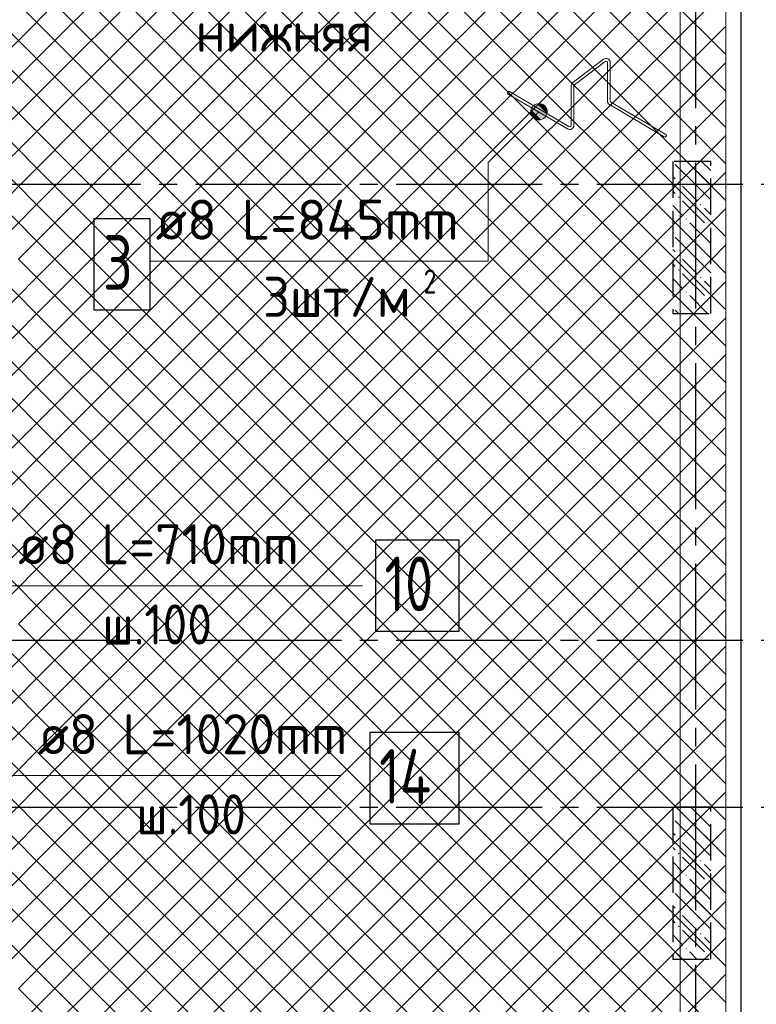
# Model space of a CAD drawing. Header units: millimetres. Extents: x 0 to 50400, y 0 to 39903.
# Tile 13 of 17: x 35620 to 40465, y 19865 to 26345. Entities that reach past the tile are written whole.
import ezdxf

# ---------------------------------------------------------------- set-up
doc = ezdxf.new("R2010")
doc.units = ezdxf.units.MM
doc.linetypes.add('______2', pattern=[324, 240, -84])
doc.linetypes.add('______5', pattern=[1320, 960, -120, 120, -120])
for name, color, linetype, lineweight in [('Standard', 7, 'Continuous', 25), ('ЖБ Перекрытие верхний уровень_1', 7, 'Continuous', 35), ('ЖБ Пилон', 7, 'Continuous', 35), ('Общий02', 7, 'Continuous', 18), ('Позиционная метка номер позиции', 7, 'Continuous', 13)]:
    doc.layers.add(name, color=color, linetype=linetype, lineweight=lineweight)
doc.layers.add('Оси', color=7, linetype='______5', true_color=0x656565)
doc.layers.add('Поперечное армирование AW фон', color=7, linetype='______2', lineweight=13, true_color=0xa0a0a0)
doc.styles.add('ISOCPEUR', font='txt')

msp = doc.modelspace()

# ---------------------------------------------------------------- hatches: boundary and pattern name
at = {"layer": 'ЖБ Пилон', "linetype": 'Continuous', "lineweight": -3, "transparency": 33554687}
for points in [[(40046.8, 25369.3), (40051.6, 25374.1), (40056.4, 25369.3), (40051.6, 25364.5)], [(39950.8, 25273.3), (39955.6, 25278.1), (39960.4, 25273.3), (39955.6, 25268.5)], [(39950.8, 25177.3), (39955.6, 25182.1), (39960.4, 25177.3), (39955.6, 25172.5)], [(40094.8, 25129.3), (40099.6, 25134.1), (40104.4, 25129.3), (40099.6, 25124.5)], [(39998.8, 25033.3), (40003.6, 25038.1), (40008.4, 25033.3), (40003.6, 25028.5)], [(40142.8, 24985.3), (40147.6, 24990.1), (40152.4, 24985.3), (40147.6, 24980.5)], [(40046.8, 24889.3), (40051.6, 24894.1), (40056.4, 24889.3), (40051.6, 24884.5)], [(39950.8, 24793.3), (39955.6, 24798.1), (39960.4, 24793.3), (39955.6, 24788.5)], [(39950.8, 24697.3), (39955.6, 24702.1), (39960.4, 24697.3), (39955.6, 24692.5)], [(40094.8, 24649.3), (40099.6, 24654.1), (40104.4, 24649.3), (40099.6, 24644.5)], [(39998.8, 24553.3), (40003.6, 24558.1), (40008.4, 24553.3), (40003.6, 24548.5)], [(40142.8, 24505.3), (40147.6, 24510.1), (40152.4, 24505.3), (40147.6, 24500.5)], [(40049.9, 24412.4), (40051.6, 24414.1), (40053.3, 24412.4)], [(40142.8, 21145.3), (40147.6, 21150.1), (40152.4, 21145.3), (40147.6, 21140.5)], [(40046.8, 21049.3), (40051.6, 21054.1), (40056.4, 21049.3), (40051.6, 21044.5)], [(39950.8, 20953.3), (39955.6, 20958.1), (39960.4, 20953.3), (39955.6, 20948.5)], [(39950.8, 20857.3), (39955.6, 20862.1), (39960.4, 20857.3), (39955.6, 20852.5)], [(40094.8, 20809.3), (40099.6, 20814.1), (40104.4, 20809.3), (40099.6, 20804.5)], [(39998.8, 20713.3), (40003.6, 20718.1), (40008.4, 20713.3), (40003.6, 20708.5)], [(40142.8, 20665.3), (40147.6, 20670.1), (40152.4, 20665.3), (40147.6, 20660.5)], [(40046.8, 20569.3), (40051.6, 20574.1), (40056.4, 20569.3), (40051.6, 20564.5)], [(39950.8, 20473.3), (39955.6, 20478.1), (39960.4, 20473.3), (39955.6, 20468.5)], [(39950.8, 20377.3), (39955.6, 20382.1), (39960.4, 20377.3), (39955.6, 20372.5)], [(40094.8, 20329.3), (40099.6, 20334.1), (40104.4, 20329.3), (40099.6, 20324.5)], [(39998.8, 20233.3), (40003.6, 20238.1), (40008.4, 20233.3), (40003.6, 20228.5)], [(40142.8, 20185.3), (40147.6, 20190.1), (40152.4, 20185.3), (40147.6, 20180.5)]]:
    msp.add_hatch(color=7, dxfattribs=at).paths.add_polyline_path(points, flags=16)
at = {"layer": 'Позиционная метка номер позиции', "linetype": 'Continuous', "lineweight": 13, "transparency": 33554687}
for points in [[(39073.8, 25701.4), (38997.4, 25777.8), (38983.7, 25753.4)], [(39073.8, 25701.4), (38983.7, 25753.4), (39049.3, 25687.7)], [(39049.3, 25687.7), (38983.7, 25753.4), (38983.7, 25725.9)], [(39087.5, 25725.9), (39021.8, 25791.5), (38997.4, 25777.8)], [(39087.5, 25725.9), (38997.4, 25777.8), (39073.8, 25701.4)], [(39087.5, 25753.4), (39049.3, 25791.5), (39021.8, 25791.5)], [(39087.5, 25753.4), (39021.8, 25791.5), (39087.5, 25725.9)], [(39049.3, 25791.5), (39087.5, 25753.4), (39073.8, 25777.8)], [(39049.3, 25687.7), (38983.7, 25725.9), (39021.8, 25687.7)], [(39021.8, 25687.7), (38983.7, 25725.9), (38997.4, 25701.4)]]:
    msp.add_hatch(color=7, dxfattribs=at).paths.add_polyline_path(points)

# ---------------------------------------------------------------- linework, layer by layer
at = {"layer": 'Standard', "color": 7, "linetype": 'Continuous', "lineweight": 18, "transparency": 33554687}
for p, q in [((39460.5, 26084.7), (39257.3, 25931.1)), ((39471.4, 26070.3), (39268.3, 25916.7)), ((39486, 25809.8), (39486, 26063)), ((39504.1, 25809.8), (39504.1, 26063)), ((39232.9, 25642.3), (38842.3, 25871.8)), ((39246.5, 25650.1), (39246.5, 25909.4)), ((39264.7, 25650.1), (39264.7, 25909.4)), ((39223.7, 25626.7), (38833.1, 25856.2)), ((39869.3, 25590), (39508.6, 25802)), ((39860.1, 25574.3), (39499.4, 25786.3))]:
    msp.add_line(p, q, dxfattribs=at)
at = {"layer": 'Standard', "color": 254, "linetype": 'Continuous', "lineweight": -3, "true_color": 0xc4c4ff, "transparency": 33554687}
msp.add_lwpolyline([(7636.1, 10212.4), (40365.1, 10212.4), (40365.1, 32712.4), (7636.1, 32712.4), (7636.1, 10212.4)], dxfattribs=at)
at = {"layer": 'Standard', "color": 7, "linetype": 'Continuous', "lineweight": 18, "transparency": 33554687}
for centre, radius, start, end in [((39476.9, 26063), 27.2, 0, 127.09222), ((39476.9, 26063), 9.07, 0, 127.09222), ((39273.8, 25909.4), 27.2, 127.09222, 180), ((38837.7, 25864), 9.07, 59.55296, 239.55296), ((39273.8, 25909.4), 9.07, 127.09222, 180), ((39513.2, 25809.8), 27.2, 180, 239.55296), ((39513.2, 25809.8), 9.07, 180, 239.55296), ((39237.5, 25650.1), 27.2, 239.55296, 0), ((39237.5, 25650.1), 9.07, 239.55296, 0), ((39864.7, 25582.1), 9.07, 239.55296, 59.55296)]:
    msp.add_arc(centre, radius, start, end, dxfattribs=at)
at = {"layer": 'ЖБ Перекрытие верхний уровень_1', "color": 7, "linetype": 'Continuous', "lineweight": 18, "transparency": 33554687}
msp.add_line((40265.1, 10312.4), (40265.1, 32612.4), dxfattribs=at)
at = {"layer": 'ЖБ Перекрытие верхний уровень_1', "color": 254, "linetype": 'Continuous', "lineweight": 18, "transparency": 33554687}
for p, q in [((33691.6, 27169.3), (35851.6, 25009.3)), ((33931.6, 27169.3), (35851.6, 25249.3)), ((35851.6, 26209.3), (36811.6, 27169.3)), ((35851.6, 25969.3), (37051.6, 27169.3)), ((35851.6, 25729.3), (37291.6, 27169.3)), ((35851.6, 25489.3), (37531.6, 27169.3)), ((35851.6, 27169.3), (38251.6, 24769.3)), ((36091.6, 27169.3), (38251.6, 25009.3)), ((36331.6, 27169.3), (38251.6, 25249.3)), ((36571.6, 27169.3), (38251.6, 25489.3)), ((36811.6, 27169.3), (38251.6, 25729.3)), ((37051.6, 27169.3), (38251.6, 25969.3)), ((37291.6, 27169.3), (38251.6, 26209.3)), ((38251.6, 26209.3), (39211.6, 27169.3)), ((38251.6, 25969.3), (39451.6, 27169.3)), ((38251.6, 25729.3), (39691.6, 27169.3)), ((38251.6, 25489.3), (39931.6, 27169.3)), ((38251.6, 25249.3), (40171.6, 27169.3)), ((38251.6, 27169.3), (40265.1, 25155.8)), ((38491.6, 27169.3), (40265.1, 25395.8)), ((38731.6, 27169.3), (40265.1, 25635.8)), ((38971.6, 27169.3), (40265.1, 25875.8)), ((39211.6, 27169.3), (40265.1, 26115.8)), ((38251.6, 25009.3), (40265.1, 27022.8)), ((33664.9, 26956), (35851.6, 24769.3)), ((35851.6, 26929.3), (38011.6, 24769.3)), ((36091.6, 24769.3), (38251.6, 26929.3)), ((38251.6, 26929.3), (40265.1, 24915.8)), ((38251.6, 24769.3), (40265.1, 26782.8)), ((35851.6, 26689.3), (37771.6, 24769.3)), ((36331.6, 24769.3), (38251.6, 26689.3)), ((38251.6, 26689.3), (40171.6, 24769.3)), ((38491.6, 24769.3), (40265.1, 26542.8)), ((35851.6, 26449.3), (37531.6, 24769.3)), ((36571.6, 24769.3), (38251.6, 26449.3)), ((38251.6, 26449.3), (39931.6, 24769.3)), ((38731.6, 24769.3), (40265.1, 26302.8)), ((35851.6, 26209.3), (37291.6, 24769.3)), ((36811.6, 24769.3), (38251.6, 26209.3)), ((38251.6, 26209.3), (39691.6, 24769.3)), ((38971.6, 24769.3), (40265.1, 26062.8)), ((35851.6, 25969.3), (37051.6, 24769.3)), ((37051.6, 24769.3), (38251.6, 25969.3)), ((38251.6, 25969.3), (39451.6, 24769.3)), ((39211.6, 24769.3), (40265.1, 25822.8)), ((35851.6, 25729.3), (36811.6, 24769.3)), ((37291.6, 24769.3), (38251.6, 25729.3)), ((38251.6, 25729.3), (39211.6, 24769.3)), ((39451.6, 24769.3), (40265.1, 25582.8)), ((35851.6, 25489.3), (36571.6, 24769.3)), ((37531.6, 24769.3), (38251.6, 25489.3)), ((38251.6, 25489.3), (38971.6, 24769.3)), ((39691.6, 24769.3), (40265.1, 25342.8)), ((35371.6, 24769.3), (35851.6, 25249.3)), ((37771.6, 24769.3), (38251.6, 25249.3)), ((38251.6, 25249.3), (38731.6, 24769.3)), ((39931.6, 24769.3), (40265.1, 25102.8)), ((35611.6, 24769.3), (35851.6, 25009.3)), ((38011.6, 24769.3), (38251.6, 25009.3)), ((38251.6, 25009.3), (38491.6, 24769.3)), ((40171.6, 24769.3), (40265.1, 24862.8)), ((33664.9, 22582.6), (35851.6, 24769.3)), ((33691.6, 24769.3), (35851.6, 22609.3)), ((33931.6, 24769.3), (35851.6, 22849.3)), ((34171.6, 24769.3), (35851.6, 23089.3)), ((34411.6, 24769.3), (35851.6, 23329.3)), ((34651.6, 24769.3), (35851.6, 23569.3)), ((34891.6, 24769.3), (35851.6, 23809.3)), ((35131.6, 24769.3), (35851.6, 24049.3)), ((35371.6, 24769.3), (35851.6, 24289.3)), ((35611.6, 24769.3), (35851.6, 24529.3)), ((36091.6, 24769.3), (38251.6, 22609.3)), ((36331.6, 24769.3), (38251.6, 22849.3)), ((36571.6, 24769.3), (38251.6, 23089.3)), ((36811.6, 24769.3), (38251.6, 23329.3)), ((37051.6, 24769.3), (38251.6, 23569.3)), ((37291.6, 24769.3), (38251.6, 23809.3)), ((37531.6, 24769.3), (38251.6, 24049.3)), ((37771.6, 24769.3), (38251.6, 24289.3)), ((38011.6, 24769.3), (38251.6, 24529.3)), ((38251.6, 24529.3), (38491.6, 24769.3)), ((38251.6, 24289.3), (38731.6, 24769.3)), ((38251.6, 24049.3), (38971.6, 24769.3)), ((38251.6, 23809.3), (39211.6, 24769.3)), ((38251.6, 23569.3), (39451.6, 24769.3)), ((38251.6, 23329.3), (39691.6, 24769.3)), ((38251.6, 23089.3), (39931.6, 24769.3)), ((38251.6, 22849.3), (40171.6, 24769.3)), ((38251.6, 24769.3), (40265.1, 22755.8)), ((38491.6, 24769.3), (40265.1, 22995.8)), ((38731.6, 24769.3), (40265.1, 23235.8)), ((38971.6, 24769.3), (40265.1, 23475.8)), ((39211.6, 24769.3), (40265.1, 23715.8)), ((39451.6, 24769.3), (40265.1, 23955.8)), ((39691.6, 24769.3), (40265.1, 24195.8)), ((39931.6, 24769.3), (40265.1, 24435.8)), ((40171.6, 24769.3), (40265.1, 24675.8)), ((38251.6, 22609.3), (40265.1, 24622.8)), ((33664.9, 24556), (35851.6, 22369.3)), ((33691.6, 22369.3), (35851.6, 24529.3)), ((38251.6, 24529.3), (40265.1, 22515.8)), ((38251.6, 22369.3), (40265.1, 24382.8)), ((33931.6, 22369.3), (35851.6, 24289.3)), ((38251.6, 24289.3), (40171.6, 22369.3)), ((38491.6, 22369.3), (40265.1, 24142.8)), ((34171.6, 22369.3), (35851.6, 24049.3)), ((38251.6, 24049.3), (39931.6, 22369.3)), ((38731.6, 22369.3), (40265.1, 23902.8)), ((34411.6, 22369.3), (35851.6, 23809.3)), ((36811.6, 22369.3), (38251.6, 23809.3)), ((38251.6, 23809.3), (39691.6, 22369.3)), ((38971.6, 22369.3), (40265.1, 23662.8)), ((34651.6, 22369.3), (35851.6, 23569.3)), ((37051.6, 22369.3), (38251.6, 23569.3)), ((38251.6, 23569.3), (39451.6, 22369.3)), ((39211.6, 22369.3), (40265.1, 23422.8)), ((34891.6, 22369.3), (35851.6, 23329.3)), ((37291.6, 22369.3), (38251.6, 23329.3)), ((38251.6, 23329.3), (39211.6, 22369.3)), ((39451.6, 22369.3), (40265.1, 23182.8)), ((35131.6, 22369.3), (35851.6, 23089.3)), ((35851.6, 23089.3), (36571.6, 22369.3)), ((37531.6, 22369.3), (38251.6, 23089.3)), ((38251.6, 23089.3), (38971.6, 22369.3)), ((39691.6, 22369.3), (40265.1, 22942.8)), ((35371.6, 22369.3), (35851.6, 22849.3)), ((35851.6, 22849.3), (36331.6, 22369.3)), ((37771.6, 22369.3), (38251.6, 22849.3)), ((38251.6, 22849.3), (38731.6, 22369.3)), ((39931.6, 22369.3), (40265.1, 22702.8)), ((35611.6, 22369.3), (35851.6, 22609.3)), ((35851.6, 22609.3), (36091.6, 22369.3)), ((38011.6, 22369.3), (38251.6, 22609.3)), ((38251.6, 22609.3), (38491.6, 22369.3)), ((40171.6, 22369.3), (40265.1, 22462.8)), ((33664.9, 20182.6), (35851.6, 22369.3)), ((33691.6, 22369.3), (35851.6, 20209.3)), ((33931.6, 22369.3), (35851.6, 20449.3)), ((34171.6, 22369.3), (35851.6, 20689.3)), ((34411.6, 22369.3), (35851.6, 20929.3)), ((34651.6, 22369.3), (35851.6, 21169.3)), ((34891.6, 22369.3), (35851.6, 21409.3)), ((35131.6, 22369.3), (35851.6, 21649.3)), ((35371.6, 22369.3), (35851.6, 21889.3)), ((35611.6, 22369.3), (35851.6, 22129.3)), ((35851.6, 22129.3), (36091.6, 22369.3)), ((35851.6, 21889.3), (36331.6, 22369.3)), ((35851.6, 21649.3), (36571.6, 22369.3)), ((36811.6, 22369.3), (38251.6, 20929.3)), ((37051.6, 22369.3), (38251.6, 21169.3)), ((37291.6, 22369.3), (38251.6, 21409.3)), ((37531.6, 22369.3), (38251.6, 21649.3)), ((37771.6, 22369.3), (38251.6, 21889.3)), ((38011.6, 22369.3), (38251.6, 22129.3)), ((38251.6, 22129.3), (38491.6, 22369.3)), ((38251.6, 21889.3), (38731.6, 22369.3)), ((38251.6, 21649.3), (38971.6, 22369.3)), ((38251.6, 21409.3), (39211.6, 22369.3)), ((38251.6, 21169.3), (39451.6, 22369.3)), ((38251.6, 20929.3), (39691.6, 22369.3)), ((38251.6, 20689.3), (39931.6, 22369.3)), ((38251.6, 20449.3), (40171.6, 22369.3)), ((38251.6, 22369.3), (40265.1, 20355.8)), ((38491.6, 22369.3), (40265.1, 20595.8)), ((38731.6, 22369.3), (40265.1, 20835.8)), ((38971.6, 22369.3), (40265.1, 21075.8)), ((39211.6, 22369.3), (40265.1, 21315.8)), ((39451.6, 22369.3), (40265.1, 21555.8)), ((39691.6, 22369.3), (40265.1, 21795.8)), ((39931.6, 22369.3), (40265.1, 22035.8)), ((40171.6, 22369.3), (40265.1, 22275.8)), ((38251.6, 20209.3), (40265.1, 22222.8)), ((33664.9, 22156), (35851.6, 19969.3)), ((33691.6, 19969.3), (35851.6, 22129.3)), ((38251.6, 22129.3), (40265.1, 20115.8)), ((38251.6, 19969.3), (40265.1, 21982.8)), ((33931.6, 19969.3), (35851.6, 21889.3)), ((38251.6, 21889.3), (40171.6, 19969.3)), ((38491.6, 19969.3), (40265.1, 21742.8)), ((34171.6, 19969.3), (35851.6, 21649.3)), ((35851.6, 21649.3), (37531.6, 19969.3)), ((38251.6, 21649.3), (39931.6, 19969.3)), ((38731.6, 19969.3), (40265.1, 21502.8)), ((34411.6, 19969.3), (35851.6, 21409.3)), ((35851.6, 21409.3), (37291.6, 19969.3)), ((38251.6, 21409.3), (39691.6, 19969.3)), ((38971.6, 19969.3), (40265.1, 21262.8)), ((34651.6, 19969.3), (35851.6, 21169.3)), ((35851.6, 21169.3), (37051.6, 19969.3)), ((38251.6, 21169.3), (39451.6, 19969.3)), ((39211.6, 19969.3), (40265.1, 21022.8)), ((34891.6, 19969.3), (35851.6, 20929.3)), ((35851.6, 20929.3), (36811.6, 19969.3)), ((38251.6, 20929.3), (39211.6, 19969.3)), ((39451.6, 19969.3), (40265.1, 20782.8)), ((35131.6, 19969.3), (35851.6, 20689.3)), ((35851.6, 20689.3), (36571.6, 19969.3)), ((38251.6, 20689.3), (38971.6, 19969.3)), ((39691.6, 19969.3), (40265.1, 20542.8)), ((35371.6, 19969.3), (35851.6, 20449.3)), ((35851.6, 20449.3), (36331.6, 19969.3)), ((37771.6, 19969.3), (38251.6, 20449.3)), ((38251.6, 20449.3), (38731.6, 19969.3)), ((39931.6, 19969.3), (40265.1, 20302.8)), ((35611.6, 19969.3), (35851.6, 20209.3)), ((35851.6, 20209.3), (36091.6, 19969.3)), ((38011.6, 19969.3), (38251.6, 20209.3)), ((38251.6, 20209.3), (38491.6, 19969.3)), ((40171.6, 19969.3), (40265.1, 20062.8)), ((33664.9, 17782.6), (35851.6, 19969.3)), ((35611.6, 19969.3), (35851.6, 19729.3)), ((35851.6, 19729.3), (36091.6, 19969.3)), ((35851.6, 19489.3), (36331.6, 19969.3)), ((35851.6, 19249.3), (36571.6, 19969.3)), ((35851.6, 19009.3), (36811.6, 19969.3)), ((35851.6, 18769.3), (37051.6, 19969.3)), ((35851.6, 18529.3), (37291.6, 19969.3)), ((35851.6, 18289.3), (37531.6, 19969.3)), ((35851.6, 19969.3), (38251.6, 17569.3)), ((36091.6, 19969.3), (38251.6, 17809.3)), ((36331.6, 19969.3), (38251.6, 18049.3)), ((36571.6, 19969.3), (37645.1, 18895.8)), ((36811.6, 19969.3), (37798.5, 18982.4)), ((37771.6, 19969.3), (38251.6, 19489.3)), ((38011.6, 19969.3), (38251.6, 19729.3)), ((38251.6, 19729.3), (38491.6, 19969.3)), ((38251.6, 19489.3), (38731.6, 19969.3)), ((38251.6, 19249.3), (38971.6, 19969.3)), ((38251.6, 19009.3), (39211.6, 19969.3)), ((38251.6, 18769.3), (39451.6, 19969.3)), ((38251.6, 18529.3), (39691.6, 19969.3)), ((38251.6, 18289.3), (39931.6, 19969.3)), ((38251.6, 18049.3), (40171.6, 19969.3)), ((38251.6, 19969.3), (40265.1, 17955.8)), ((38491.6, 19969.3), (40265.1, 18195.8)), ((38731.6, 19969.3), (40265.1, 18435.8)), ((38971.6, 19969.3), (40265.1, 18675.8)), ((39211.6, 19969.3), (40265.1, 18915.8)), ((39451.6, 19969.3), (40265.1, 19155.8)), ((39691.6, 19969.3), (40265.1, 19395.8)), ((39931.6, 19969.3), (40265.1, 19635.8)), ((40171.6, 19969.3), (40265.1, 19875.8))]:
    msp.add_line(p, q, dxfattribs=at)
for points in [[(34171.6, 27169.3), (35848.6, 25492.3), (35848.6, 25492.3), (35851.6, 25489.3)], [(34411.6, 27169.3), (35742.4, 25838.5), (35742.4, 25838.5), (35851.6, 25729.3)], [(34651.6, 27169.3), (35636.2, 26184.6), (35636.2, 26184.6), (35851.6, 25969.3)], [(34891.6, 27169.3), (35530.1, 26530.8), (35530.1, 26530.8), (35851.6, 26209.3)], [(35851.6, 25249.3), (35906.3, 25304), (35906.3, 25304), (37771.6, 27169.3)], [(35851.6, 25009.3), (35962.6, 25120.4), (35962.6, 25120.4), (38011.6, 27169.3)], [(35851.6, 24769.3), (36019, 24936.7), (36019, 24936.7), (38251.6, 27169.3)], [(34171.6, 24769.3), (35624.7, 26222.4), (35624.7, 26222.4), (35851.6, 26449.3)], [(34411.6, 24769.3), (35681, 26038.7), (35681, 26038.7), (35851.6, 26209.3)], [(34651.6, 24769.3), (35737.3, 25855), (35737.3, 25855), (35851.6, 25969.3)], [(34891.6, 24769.3), (35793.7, 25671.4), (35793.7, 25671.4), (35851.6, 25729.3)], [(35131.6, 24769.3), (35850, 25487.7), (35850, 25487.7), (35851.6, 25489.3)], [(35851.6, 25249.3), (35954.7, 25146.2), (35954.7, 25146.2), (36331.6, 24769.3)], [(35851.6, 25009.3), (36060.9, 24800), (36060.9, 24800), (36091.6, 24769.3)], [(35851.6, 24529.3), (36075.3, 24753), (36075.3, 24753), (36091.6, 24769.3)], [(35851.6, 24289.3), (36131.6, 24569.3), (36131.6, 24569.3), (36331.6, 24769.3)], [(35851.6, 24049.3), (36188, 24385.7), (36188, 24385.7), (36571.6, 24769.3)], [(35851.6, 23809.3), (36244.3, 24202), (36244.3, 24202), (36811.6, 24769.3)], [(35851.6, 23569.3), (36300.6, 24018.3), (36300.6, 24018.3), (37051.6, 24769.3)], [(35851.6, 23329.3), (36357, 23834.7), (36357, 23834.7), (37291.6, 24769.3)], [(35851.6, 23089.3), (36413.3, 23651), (36413.3, 23651), (37531.6, 24769.3)], [(35851.6, 22849.3), (36469.6, 23467.3), (36469.6, 23467.3), (37771.6, 24769.3)], [(35851.6, 22609.3), (36525.9, 23283.7), (36525.9, 23283.7), (38011.6, 24769.3)], [(35851.6, 22369.3), (36582.3, 23100), (36582.3, 23100), (38251.6, 24769.3)], [(35851.6, 24769.3), (36167.1, 24453.8), (36167.1, 24453.8), (38251.6, 22369.3)], [(35851.6, 24529.3), (36273.2, 24107.7), (36273.2, 24107.7), (38011.6, 22369.3)], [(36091.6, 22369.3), (36638.6, 22916.3), (36638.6, 22916.3), (38251.6, 24529.3)], [(35851.6, 24289.3), (36379.4, 23761.5), (36379.4, 23761.5), (37771.6, 22369.3)], [(36331.6, 22369.3), (36694.9, 22732.6), (36694.9, 22732.6), (38251.6, 24289.3)], [(35851.6, 24049.3), (36485.6, 23415.3), (36485.6, 23415.3), (37531.6, 22369.3)], [(36571.6, 22369.3), (36751.3, 22549), (36751.3, 22549), (38251.6, 24049.3)], [(35851.6, 23809.3), (36591.7, 23069.2), (36591.7, 23069.2), (37291.6, 22369.3)], [(35851.6, 23569.3), (36697.9, 22723), (36697.9, 22723), (37051.6, 22369.3)], [(35851.6, 23329.3), (36804.1, 22376.8), (36804.1, 22376.8), (36811.6, 22369.3)], [(35851.6, 21409.3), (36807.6, 22365.3), (36807.6, 22365.3), (36811.6, 22369.3)], [(35851.6, 21169.3), (36863.9, 22181.6), (36863.9, 22181.6), (37051.6, 22369.3)], [(35851.6, 20929.3), (36920.3, 21998), (36920.3, 21998), (37291.6, 22369.3)], [(35851.6, 20689.3), (36976.6, 21814.3), (36976.6, 21814.3), (37531.6, 22369.3)], [(35851.6, 20449.3), (37032.9, 21630.6), (37032.9, 21630.6), (37771.6, 22369.3)], [(35851.6, 20209.3), (37089.2, 21446.9), (37089.2, 21446.9), (38011.6, 22369.3)], [(35851.6, 19969.3), (37145.6, 21263.3), (37145.6, 21263.3), (38251.6, 22369.3)], [(35851.6, 22369.3), (37228.7, 20992.2), (37228.7, 20992.2), (38251.6, 19969.3)], [(36091.6, 22369.3), (37122.6, 21338.3), (37122.6, 21338.3), (38251.6, 20209.3)], [(36331.6, 22369.3), (37016.4, 21684.5), (37016.4, 21684.5), (38251.6, 20449.3)], [(36571.6, 22369.3), (36910.2, 22030.7), (36910.2, 22030.7), (38251.6, 20689.3)], [(35851.6, 22129.3), (37334.9, 20646), (37334.9, 20646), (38011.6, 19969.3)], [(36091.6, 19969.3), (37201.9, 21079.6), (37201.9, 21079.6), (38251.6, 22129.3)], [(35851.6, 21889.3), (37441, 20299.8), (37441, 20299.8), (37771.6, 19969.3)], [(36331.6, 19969.3), (37258.2, 20895.9), (37258.2, 20895.9), (38251.6, 21889.3)], [(36571.6, 19969.3), (37314.6, 20712.3), (37314.6, 20712.3), (38251.6, 21649.3)], [(36811.6, 19969.3), (37370.9, 20528.6), (37370.9, 20528.6), (38251.6, 21409.3)], [(37051.6, 19969.3), (37427.2, 20344.9), (37427.2, 20344.9), (38251.6, 21169.3)], [(37291.6, 19969.3), (37483.5, 20161.3), (37483.5, 20161.3), (38251.6, 20929.3)], [(37531.6, 19969.3), (37539.9, 19977.6), (37539.9, 19977.6), (38251.6, 20689.3)], [(35851.6, 18049.3), (37596.2, 19793.9), (37596.2, 19793.9), (37771.6, 19969.3)], [(35851.6, 17809.3), (37652.5, 19610.2), (37652.5, 19610.2), (38011.6, 19969.3)], [(35851.6, 17569.3), (37708.9, 19426.6), (37708.9, 19426.6), (38251.6, 19969.3)], [(37051.6, 19969.3), (37759.5, 19261.3), (37759.5, 19261.3), (38251.6, 18769.3)], [(37291.6, 19969.3), (37653.4, 19607.5), (37653.4, 19607.5), (38251.6, 19009.3)], [(37531.6, 19969.3), (37547.2, 19953.7), (37547.2, 19953.7), (38251.6, 19249.3)]]:
    msp.add_lwpolyline(points, dxfattribs=at)
at = {"layer": 'ЖБ Пилон', "color": 253, "linetype": '______2', "lineweight": -3, "true_color": 0xa0a0a0, "transparency": 33554687}
for p, q in [((40165.1, 25412.4), (39915.1, 25412.4)), ((39915.1, 25412.4), (39915.1, 24412.4)), ((40165.1, 24412.4), (40165.1, 25412.4)), ((39915.1, 24412.4), (40165.1, 24412.4)), ((40165.1, 21162.4), (39915.1, 21162.4)), ((39915.1, 21162.4), (39915.1, 20162.4)), ((40165.1, 20162.4), (40165.1, 21162.4)), ((39915.1, 20162.4), (40165.1, 20162.4))]:
    msp.add_line(p, q, dxfattribs=at)
at = {"layer": 'ЖБ Пилон', "color": 253, "linetype": 'Continuous', "lineweight": -3, "true_color": 0xa0a0a0, "transparency": 33554687}
for p, q in [((40008.5, 25412.4), (40027.6, 25393.3)), ((40165.1, 25351.8), (40104.5, 25412.4)), ((40075.6, 25249.3), (39931.6, 25393.3)), ((40075.6, 25345.3), (40165.1, 25255.8)), ((39915.1, 25313.8), (39931.6, 25297.3)), ((39931.6, 25201.3), (39915.1, 25217.8)), ((39979.6, 25249.3), (40075.6, 25153.3)), ((40075.6, 25249.3), (40165.1, 25159.8)), ((39979.6, 25153.3), (40123.6, 25009.3)), ((39915.1, 25121.8), (39979.6, 25057.3)), ((40165.1, 25063.8), (40123.6, 25105.3)), ((39915.1, 25025.8), (40027.6, 24913.3)), ((40165.1, 24871.8), (40027.6, 25009.3)), ((40075.6, 24769.3), (39931.6, 24913.3)), ((39915.1, 24833.8), (39931.6, 24817.3)), ((40075.6, 24865.3), (40165.1, 24775.8)), ((39979.6, 24769.3), (40075.6, 24673.3)), ((40075.6, 24769.3), (40165.1, 24679.8)), ((39931.6, 24721.3), (39915.1, 24737.8)), ((39915.1, 24641.8), (39979.6, 24577.3)), ((39979.6, 24673.3), (40123.6, 24529.3)), ((40165.1, 24583.8), (40123.6, 24625.3)), ((39915.1, 24545.8), (40027.6, 24433.3)), ((40144.5, 24412.4), (40027.6, 24529.3)), ((39952.5, 24412.4), (39931.6, 24433.3)), ((39938.5, 21162.4), (40027.6, 21073.3)), ((40165.1, 21031.8), (40034.5, 21162.4)), ((40075.6, 20929.3), (39931.6, 21073.3)), ((40075.6, 21025.3), (40165.1, 20935.8)), ((39915.1, 20993.8), (39931.6, 20977.3)), ((39931.6, 20881.3), (39915.1, 20897.8)), ((39979.6, 20929.3), (40075.6, 20833.3)), ((40075.6, 20929.3), (40165.1, 20839.8)), ((39979.6, 20833.3), (40123.6, 20689.3)), ((39915.1, 20801.8), (39979.6, 20737.3)), ((40165.1, 20743.8), (40123.6, 20785.3)), ((39915.1, 20705.8), (40027.6, 20593.3)), ((40165.1, 20551.8), (40027.6, 20689.3)), ((40075.6, 20449.3), (39931.6, 20593.3)), ((40075.6, 20545.3), (40165.1, 20455.8)), ((39915.1, 20513.8), (39931.6, 20497.3)), ((39931.6, 20401.3), (39915.1, 20417.8)), ((39979.6, 20449.3), (40075.6, 20353.3)), ((40075.6, 20449.3), (40165.1, 20359.8)), ((39979.6, 20353.3), (40123.6, 20209.3)), ((39915.1, 20321.8), (39979.6, 20257.3)), ((40165.1, 20263.8), (40123.6, 20305.3)), ((39915.1, 20225.8), (39978.5, 20162.4)), ((40074.5, 20162.4), (40027.6, 20209.3))]:
    msp.add_line(p, q, dxfattribs=at)
at = {"layer": 'Общий02', "color": 251, "linetype": 'Continuous', "lineweight": 13, "true_color": 0x494949, "transparency": 33554687}
msp.add_lwpolyline([(40183.1, 32151.4), (33885.1, 32151.4), (33885.1, 10773.4), (39965.1, 10773.4), (39965.1, 32545.4)], dxfattribs=at)
at = {"layer": 'Оси', "color": 8, "linetype": '______5', "lineweight": -3, "transparency": 33554687}
for p, q in [((40065.1, 33324.2), (40065.1, 8909)), ((7736.1, 25262.4), (42962.9, 25262.4)), ((7736.1, 22262.4), (42962.9, 22262.4)), ((7736.1, 21162.4), (42962.9, 21162.4))]:
    msp.add_line(p, q, dxfattribs=at)
at = {"layer": 'Позиционная метка номер позиции', "color": 7, "linetype": 'Continuous', "lineweight": 13, "transparency": 33554687}
for p, q in [((38997.4, 25777.8), (38997.4, 25777.8)), ((39073.8, 25777.8), (39073.8, 25777.8)), ((38997.4, 25701.4), (38997.4, 25701.4)), ((39073.8, 25701.4), (39073.8, 25701.4))]:
    msp.add_line(p, q, dxfattribs=at)
for points in [[(39035.6, 25739.6), (38702.2, 25406.3), (38702.2, 24756.3), (36473.2, 24756.3)], [(33445.1, 22030.9), (33245.5, 22242.1), (33245.5, 22620.1), (37875.5, 22620.1)], [(33371.5, 21162.4), (33714.3, 21369.9), (37727.3, 21369.9)]]:
    msp.add_lwpolyline(points, dxfattribs=at)
at = {"layer": 'Позиционная метка номер позиции', "color": 7, "linetype": 'Continuous', "lineweight": 25, "transparency": 33554687}
msp.add_lwpolyline([(36106.8, 24435.5), (36478.8, 24435.5), (36478.8, 25035.5), (36106.8, 25035.5), (36106.8, 24435.5)], dxfattribs=at)
at = {"layer": 'Позиционная метка номер позиции', "color": 7, "linetype": 'Continuous', "lineweight": 13, "transparency": 33554687}
msp.add_circle((39035.6, 25739.6), 54, dxfattribs=at)
at = {"layer": 'Поперечное армирование AW фон', "color": 7, "linetype": 'Continuous', "lineweight": 25, "transparency": 33554687}
for points in [[(37959.4, 22320.1), (38511.4, 22320.1), (38511.4, 22920.1), (37959.4, 22920.1), (37959.4, 22320.1)], [(37923.4, 21053.5), (38511.4, 21053.5), (38511.4, 21653.5), (37923.4, 21653.5), (37923.4, 21053.5)]]:
    msp.add_lwpolyline(points, dxfattribs=at)

# ---------------------------------------------------------------- texts
at = {"layer": 'Позиционная метка номер позиции', "color": 7, "linetype": 'Continuous', "lineweight": 25, "transparency": 33554687, "attachment_point": 7, "style": 'ISOCPEUR'}
for s, insert, char_height, width in [('\\W0.96;нижняя', (36777.5, 26134.5), 264, 1286.983), ('\\W0.78;2', (38276.7, 24543.2), 158.4, 172.368), ('\\W0.95;3шт/м', (37220.7, 24389.2), 264, 1181.18)]:
    msp.add_mtext(s, dxfattribs=dict(at, insert=insert, char_height=char_height, width=width))
at = {"layer": 'Позиционная метка номер позиции', "color": 7, "linetype": 'Continuous', "lineweight": 13, "transparency": 33554687, "attachment_point": 7, "style": 'ISOCPEUR'}
for s, insert, char_height, width in [('\\W0.98;ø8 L=845mm ', (36514.1, 24897.1), 264, 2292.715), ('\\W0.78;3', (36166.8, 24567.5), 360, 391.676)]:
    msp.add_mtext(s, dxfattribs=dict(at, insert=insert, char_height=char_height, width=width))
at = {"layer": 'Поперечное армирование AW фон', "color": 7, "linetype": 'Continuous', "lineweight": 13, "transparency": 33554687, "attachment_point": 7, "style": 'ISOCPEUR'}
for s, insert, char_height, width in [('\\W0.95;ø8 L=710mm ', (35609.7, 22760.9), 264, 2210.408), ('\\W0.75;10', (38019.4, 22452.1), 360, 566.746), ('\\W0.90;ш.100 ', (36164.1, 22232.9), 264, 1095.48), ('\\W0.96;ø8 L=1020mm ', (35740.8, 21510.7), 264, 2395.549), ('\\W0.76;14', (37983.4, 21185.5), 360, 605.48), ('\\W0.90;ш.100 ', (36387.6, 20982.7), 264, 1095.488)]:
    msp.add_mtext(s, dxfattribs=dict(at, insert=insert, char_height=char_height, width=width))

doc.saveas('drawing.dxf')
